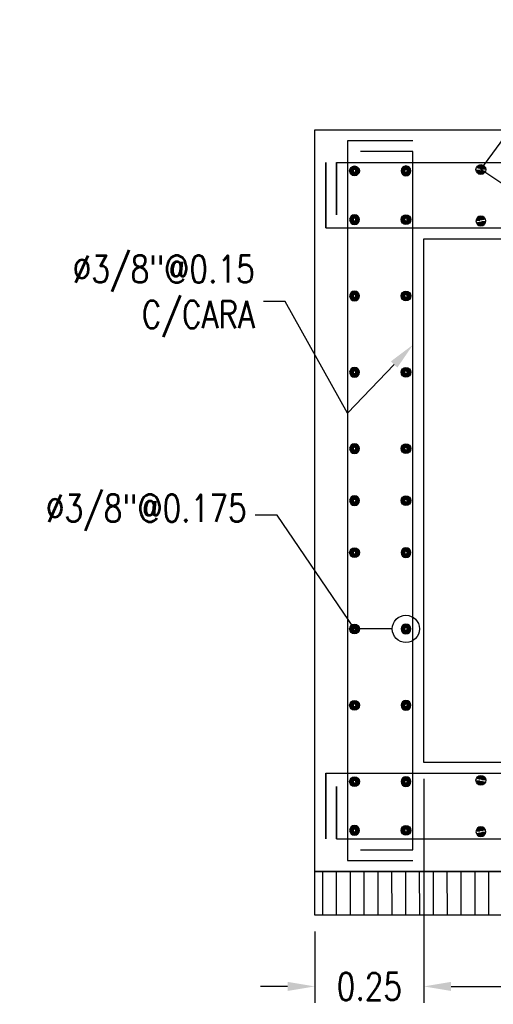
# Model space of a CAD drawing. Header units: metres. Extents: x 724738 to 725866, y 9150075 to 9151285.
# Tile 1 of 16: x 725820.42 to 725821.5, y 9150088.56 to 9150090.81. Entities that reach past the tile are written whole.
import ezdxf
from ezdxf import colors
from ezdxf.entities.mleader import LeaderData, LeaderLine
from ezdxf.math import Vec2, Vec3

# ---------------------------------------------------------------- set-up
doc = ezdxf.new("R2010")
doc.units = ezdxf.units.M
for name, color, linetype in [('02v', 2, 'Continuous'), ('Acero', 7, 'Continuous'), ('AIR.A3-T-ESTRUCT 02', 2, 'Continuous'), ('Layer1 (.05)', 8, 'Continuous'), ('Layer5 (.15)', 4, 'Continuous')]:
    doc.layers.add(name, color=color, linetype=linetype)
doc.styles.add('AIR-Simplex.(0.80)', font='simplex.shx', dxfattribs={"width": 0.8})
doc.dimstyles.new('AIR-50 (A3)_HORIZ', dxfattribs={"dimscale": 0.05, "dimtxt": 1.25, "dimasz": 1.25, "dimexe": 0.75, "dimexo": 0.75, "dimgap": 0.75, "dimtad": 0, "dimtih": 1, "dimtoh": 1, "dimzin": 1, "dimdsep": 46, "dimtxsty": 'AIR-Simplex.(0.80)', "dimcen": 0.75, "dimdle": 1.5, "dimclrd": 1, "dimclre": 1, "dimclrt": 7, "dimadec": 0, "dimazin": 0, "dimtfac": 1, "dimtofl": 0, "dimtmove": 2, "dimatfit": 3, "dimfxl": 1.5, "dimtolj": 1, "dimtzin": 1, "dimarcsym": 0})

# ---------------------------------------------------------------- blocks, each defined once
blk = doc.blocks.new('acero_arm')
at = {"layer": 'Acero', "color": 2, "const_width": 0.0094}
blk.add_lwpolyline([(0, 0.0066, -1), (0, -0.0066, -1)], format="xyb", close=True, dxfattribs=at)
at = {"layer": 'Acero', "color": 7}
blk.add_circle((0, 0), 0.0112, dxfattribs=at)
blk = doc.blocks.new('*U132')
at = {"layer": 'Acero', "color": 7}
blk.add_blockref('acero_arm', (0, 0), dxfattribs=at)
blk = doc.blocks.new('*U133')
at = {"layer": '02v', "color": 0, "linetype": 'ByBlock', "lineweight": -2, "transparency": 16777216}
blk.add_blockref('*U132', (0, 0), dxfattribs=at)
blk = doc.blocks.new('*U248')
at = {"layer": 'Acero', "color": 7}
blk.add_blockref('acero_arm', (0, 0), dxfattribs=at)
blk = doc.blocks.new('*U249')
at = {"layer": '02v', "color": 0, "linetype": 'ByBlock', "lineweight": -2, "transparency": 16777216}
blk.add_blockref('*U248', (0, 0), dxfattribs=at)
blk = doc.blocks.new('*U252')
at = {"layer": 'Acero', "color": 7}
blk.add_blockref('acero_arm', (0, 0), dxfattribs=at)
blk = doc.blocks.new('*U253')
at = {"layer": '02v', "color": 0, "linetype": 'ByBlock', "lineweight": -2, "transparency": 16777216}
blk.add_blockref('*U252', (0, 0), dxfattribs=at)
blk = doc.blocks.new('*U250')
at = {"layer": 'Acero', "color": 7}
blk.add_blockref('acero_arm', (0, 0), dxfattribs=at)
blk = doc.blocks.new('*U251')
at = {"layer": '02v', "color": 0, "linetype": 'ByBlock', "lineweight": -2, "transparency": 16777216}
blk.add_blockref('*U250', (0, 0), dxfattribs=at)
blk = doc.blocks.new('*U130')
at = {"layer": 'Acero', "color": 7}
blk.add_blockref('acero_arm', (0, 0), dxfattribs=at)
blk = doc.blocks.new('*U131')
at = {"layer": '02v', "color": 0, "linetype": 'ByBlock', "lineweight": -2, "transparency": 16777216}
blk.add_blockref('*U130', (0, 0), dxfattribs=at)
blk = doc.blocks.new('*U254')
at = {"layer": 'Acero', "color": 7}
blk.add_blockref('acero_arm', (0, 0), dxfattribs=at)
blk = doc.blocks.new('*U255')
at = {"layer": '02v', "color": 0, "linetype": 'ByBlock', "lineweight": -2, "transparency": 16777216}
blk.add_blockref('*U254', (0, 0), dxfattribs=at)
blk = doc.blocks.new('*U246')
at = {"layer": 'Acero', "color": 7}
blk.add_blockref('acero_arm', (0, 0), dxfattribs=at)
blk = doc.blocks.new('*U247')
at = {"layer": '02v', "color": 0, "linetype": 'ByBlock', "lineweight": -2, "transparency": 16777216}
blk.add_blockref('*U246', (0, 0), dxfattribs=at)
blk = doc.blocks.new('*U244')
at = {"layer": 'Acero', "color": 7}
blk.add_blockref('acero_arm', (0, 0), dxfattribs=at)
blk = doc.blocks.new('*U245')
at = {"layer": '02v', "color": 0, "linetype": 'ByBlock', "lineweight": -2, "transparency": 16777216}
blk.add_blockref('*U244', (0, 0), dxfattribs=at)
blk = doc.blocks.new('*U188')
at = {"layer": 'Acero', "color": 7}
blk.add_blockref('acero_arm', (0, 0), dxfattribs=at)
blk = doc.blocks.new('*U189')
at = {"layer": '02v', "color": 0, "linetype": 'ByBlock', "lineweight": -2, "transparency": 16777216}
blk.add_blockref('*U188', (0, 0), dxfattribs=at)
blk = doc.blocks.new('*U176')
at = {"layer": 'Acero', "color": 7}
blk.add_blockref('acero_arm', (0, 0), dxfattribs=at)
blk = doc.blocks.new('*U177')
at = {"layer": '02v', "color": 0, "linetype": 'ByBlock', "lineweight": -2, "transparency": 16777216}
blk.add_blockref('*U176', (0, 0), dxfattribs=at)
blk = doc.blocks.new('*U196')
at = {"layer": 'Acero', "color": 7}
blk.add_blockref('acero_arm', (0, 0), dxfattribs=at)
blk = doc.blocks.new('*U197')
at = {"layer": '02v', "color": 0, "linetype": 'ByBlock', "lineweight": -2, "transparency": 16777216}
blk.add_blockref('*U196', (0, 0), dxfattribs=at)
blk = doc.blocks.new('*U194')
at = {"layer": 'Acero', "color": 7}
blk.add_blockref('acero_arm', (0, 0), dxfattribs=at)
blk = doc.blocks.new('*U195')
at = {"layer": '02v', "color": 0, "linetype": 'ByBlock', "lineweight": -2, "transparency": 16777216}
blk.add_blockref('*U194', (0, 0), dxfattribs=at)
blk = doc.blocks.new('*U106')
at = {"layer": 'Acero', "color": 7}
blk.add_blockref('acero_arm', (0, 0), dxfattribs=at)
blk = doc.blocks.new('*U107')
at = {"layer": '02v', "color": 0, "linetype": 'ByBlock', "lineweight": -2, "transparency": 16777216}
blk.add_blockref('*U106', (0, 0), dxfattribs=at)
blk = doc.blocks.new('*U104')
at = {"layer": 'Acero', "color": 7}
blk.add_blockref('acero_arm', (0, 0), dxfattribs=at)
blk = doc.blocks.new('*U105')
at = {"layer": '02v', "color": 0, "linetype": 'ByBlock', "lineweight": -2, "transparency": 16777216}
blk.add_blockref('*U104', (0, 0), dxfattribs=at)
blk = doc.blocks.new('*U180')
at = {"layer": 'Acero', "color": 7}
blk.add_blockref('acero_arm', (0, 0), dxfattribs=at)
blk = doc.blocks.new('*U181')
at = {"layer": '02v', "color": 0, "linetype": 'ByBlock', "lineweight": -2, "transparency": 16777216}
blk.add_blockref('*U180', (0, 0), dxfattribs=at)
blk = doc.blocks.new('*U178')
at = {"layer": 'Acero', "color": 7}
blk.add_blockref('acero_arm', (0, 0), dxfattribs=at)
blk = doc.blocks.new('*U179')
at = {"layer": '02v', "color": 0, "linetype": 'ByBlock', "lineweight": -2, "transparency": 16777216}
blk.add_blockref('*U178', (0, 0), dxfattribs=at)
blk = doc.blocks.new('*U184')
at = {"layer": 'Acero', "color": 7}
blk.add_blockref('acero_arm', (0, 0), dxfattribs=at)
blk = doc.blocks.new('*U185')
at = {"layer": '02v', "color": 0, "linetype": 'ByBlock', "lineweight": -2, "transparency": 16777216}
blk.add_blockref('*U184', (0, 0), dxfattribs=at)
blk = doc.blocks.new('*U182')
at = {"layer": 'Acero', "color": 7}
blk.add_blockref('acero_arm', (0, 0), dxfattribs=at)
blk = doc.blocks.new('*U183')
at = {"layer": '02v', "color": 0, "linetype": 'ByBlock', "lineweight": -2, "transparency": 16777216}
blk.add_blockref('*U182', (0, 0), dxfattribs=at)
blk = doc.blocks.new('*U170')
at = {"layer": 'Acero', "color": 7}
blk.add_blockref('acero_arm', (0, 0), dxfattribs=at)
blk = doc.blocks.new('*U171')
at = {"layer": '02v', "color": 0, "linetype": 'ByBlock', "lineweight": -2, "transparency": 16777216}
blk.add_blockref('*U170', (0, 0), dxfattribs=at)
blk = doc.blocks.new('*U186')
at = {"layer": 'Acero', "color": 7}
blk.add_blockref('acero_arm', (0, 0), dxfattribs=at)
blk = doc.blocks.new('*U187')
at = {"layer": '02v', "color": 0, "linetype": 'ByBlock', "lineweight": -2, "transparency": 16777216}
blk.add_blockref('*U186', (0, 0), dxfattribs=at)
blk = doc.blocks.new('*U174')
at = {"layer": 'Acero', "color": 7}
blk.add_blockref('acero_arm', (0, 0), dxfattribs=at)
blk = doc.blocks.new('*U175')
at = {"layer": '02v', "color": 0, "linetype": 'ByBlock', "lineweight": -2, "transparency": 16777216}
blk.add_blockref('*U174', (0, 0), dxfattribs=at)
blk = doc.blocks.new('*U172')
at = {"layer": 'Acero', "color": 7}
blk.add_blockref('acero_arm', (0, 0), dxfattribs=at)
blk = doc.blocks.new('*U173')
at = {"layer": '02v', "color": 0, "linetype": 'ByBlock', "lineweight": -2, "transparency": 16777216}
blk.add_blockref('*U172', (0, 0), dxfattribs=at)
blk = doc.blocks.new('*U118')
at = {"layer": 'Acero', "color": 7}
blk.add_blockref('acero_arm', (0, 0), dxfattribs=at)
blk = doc.blocks.new('*U119')
at = {"layer": '02v', "color": 0, "linetype": 'ByBlock', "lineweight": -2, "transparency": 16777216}
blk.add_blockref('*U118', (0, 0), dxfattribs=at)
blk = doc.blocks.new('*U151')
at = {"layer": 'Acero', "color": 7}
blk.add_blockref('acero_arm', (0, 0), dxfattribs=at)
blk = doc.blocks.new('*U152')
at = {"layer": '02v', "color": 0, "linetype": 'ByBlock', "lineweight": -2, "transparency": 16777216}
blk.add_blockref('*U151', (0, 0), dxfattribs=at)
blk = doc.blocks.new('*U125')
at = {"layer": 'Acero', "color": 7}
blk.add_blockref('acero_arm', (0, 0), dxfattribs=at)
blk = doc.blocks.new('*U126')
at = {"layer": '02v', "color": 0, "linetype": 'ByBlock', "lineweight": -2, "transparency": 16777216}
blk.add_blockref('*U125', (0, 0), dxfattribs=at)
blk = doc.blocks.new('*U141')
at = {"layer": 'Acero', "color": 7}
blk.add_blockref('acero_arm', (0, 0), dxfattribs=at)
blk = doc.blocks.new('*U142')
at = {"layer": '02v', "color": 0, "linetype": 'ByBlock', "lineweight": -2, "transparency": 16777216}
blk.add_blockref('*U141', (0, 0), dxfattribs=at)
blk = doc.blocks.new('*D261')
at = {"layer": 'Defpoints', "color": 0, "ltscale": 0.1, "transparency": 16777216}
for p in [(725821.3448, 9150089.1115), (725821.0948, 9150088.7615), (725821.3448, 9150088.5981)]:
    blk.add_point(p, dxfattribs=at)
at = {"layer": 'Layer1 (.05)', "color": 1, "lineweight": -2, "ltscale": 0.1, "transparency": 16777216}
for p, q in [((725821.3448, 9150089.074), (725821.3448, 9150088.5606)), ((725821.0948, 9150088.724), (725821.0948, 9150088.5606)), ((725821.0323, 9150088.5981), (725820.9698, 9150088.5981)), ((725821.4073, 9150088.5981), (725821.4698, 9150088.5981))]:
    blk.add_line(p, q, dxfattribs=at)
at = {"layer": 'Layer1 (.05)', "color": 1, "ltscale": 0.1, "transparency": 16777216}
for points in [[(725821.0323, 9150088.6085), (725821.0323, 9150088.5877), (725821.0948, 9150088.5981)], [(725821.4073, 9150088.6085), (725821.4073, 9150088.5877), (725821.3448, 9150088.5981)]]:
    blk.add_solid(points, dxfattribs=at)
at = {"layer": 'Layer1 (.05)', "color": 7, "ltscale": 0.1, "transparency": 16777216, "insert": (725821.2198, 9150088.5981), "char_height": 0.0625, "attachment_point": 5, "style": 'AIR-Simplex.(0.80)'}
blk.add_mtext('\\A1;0.25', dxfattribs=at)
blk = doc.blocks.new('*D262')
at = {"layer": 'Defpoints', "color": 0, "ltscale": 0.1, "transparency": 16777216}
for p in [(725821.3448, 9150089.1115), (725822.5448, 9150089.1115), (725822.5448, 9150088.5981)]:
    blk.add_point(p, dxfattribs=at)
at = {"layer": 'Layer1 (.05)', "color": 1, "lineweight": -2, "ltscale": 0.1, "transparency": 16777216}
for p, q in [((725821.3448, 9150089.074), (725821.3448, 9150088.5606)), ((725822.5448, 9150089.074), (725822.5448, 9150088.5606)), ((725821.4073, 9150088.5981), (725821.8358, 9150088.5981)), ((725822.4823, 9150088.5981), (725822.0537, 9150088.5981))]:
    blk.add_line(p, q, dxfattribs=at)
at = {"layer": 'Layer1 (.05)', "color": 1, "ltscale": 0.1, "transparency": 16777216}
for points in [[(725821.4073, 9150088.6085), (725821.4073, 9150088.5877), (725821.3448, 9150088.5981)], [(725822.4823, 9150088.6085), (725822.4823, 9150088.5877), (725822.5448, 9150088.5981)]]:
    blk.add_solid(points, dxfattribs=at)
at = {"layer": 'Layer1 (.05)', "color": 7, "ltscale": 0.1, "transparency": 16777216, "insert": (725821.9448, 9150088.5981), "char_height": 0.0625, "attachment_point": 5, "style": 'AIR-Simplex.(0.80)'}
blk.add_mtext('\\A1;1.20', dxfattribs=at)
blk = doc.blocks.new('_DotBlank')
at = {"color": 0, "linetype": 'ByBlock', "lineweight": -2}
blk.add_line((-0.5, 0), (-1, 0), dxfattribs=at)
blk.add_circle((0, 0), 0.5, dxfattribs=at)

msp = doc.modelspace()

# ---------------------------------------------------------------- hatches: boundary and pattern name
at = {"layer": 'Layer1 (.05)'}
h = msp.add_hatch(dxfattribs=at)
h.set_pattern_fill('ANSI31', color=256, scale=0.01, angle=45)
h.set_pattern_definition([(90, (-23776.82893, 73023.8353), (-0.03175, 0), [])])
h.paths.add_polyline_path([(725821.0948, 9150088.8615), (725822.7948, 9150088.8615), (725822.7948, 9150088.7615), (725821.0948, 9150088.7615)])

# ---------------------------------------------------------------- linework, layer by layer
at = {"layer": 'AIR.A3-T-ESTRUCT 02', "ltscale": 0.1}
for points in [[(725821.0948, 9150090.5615), (725822.7948, 9150090.5615), (725822.7948, 9150088.8615), (725821.0948, 9150088.8615)], [(725821.3448, 9150090.3115), (725822.5448, 9150090.3115), (725822.5448, 9150089.1115), (725821.3448, 9150089.1115)]]:
    msp.add_lwpolyline(points, close=True, dxfattribs=at)
at = {"layer": 'Layer1 (.05)'}
msp.add_lwpolyline([(725821.0948, 9150088.8615), (725822.7948, 9150088.8615), (725822.7948, 9150088.7615), (725821.0948, 9150088.7615)], close=True, dxfattribs=at)
at = {"layer": 'Layer5 (.15)', "color": 90, "linetype": 'Continuous'}
for p, q in [((725821.1698, 9150090.5365), (725821.1698, 9150088.8865)), ((725821.3198, 9150090.5365), (725821.1698, 9150090.5365)), ((725821.3198, 9150090.5115), (725821.1998, 9150090.5115)), ((725821.3198, 9150088.9115), (725821.3198, 9150090.5115)), ((725821.1198, 9150090.4865), (725821.1198, 9150090.3365)), ((725821.1198, 9150090.3365), (725821.1198, 9150090.4865)), ((725821.1448, 9150090.3665), (725821.1448, 9150090.4865)), ((725821.1448, 9150090.4865), (725822.7448, 9150090.4865)), ((725821.1448, 9150090.4865), (725821.1448, 9150090.3665)), ((725821.1198, 9150090.3365), (725822.7698, 9150090.3365)), ((725821.1198, 9150088.9365), (725821.1198, 9150089.0865)), ((725821.1198, 9150089.0865), (725822.7698, 9150089.0865)), ((725821.1198, 9150089.0865), (725821.1198, 9150088.9365)), ((725821.1448, 9150089.0565), (725821.1448, 9150088.9365)), ((725821.1448, 9150088.9365), (725821.1448, 9150089.0565)), ((725821.1448, 9150088.9365), (725822.7448, 9150088.9365)), ((725821.1998, 9150088.9115), (725821.3198, 9150088.9115)), ((725821.1698, 9150088.8865), (725821.3198, 9150088.8865))]:
    msp.add_line(p, q, dxfattribs=at)

# ---------------------------------------------------------------- block references
at = {"layer": '02v'}
for name, p in [('*U131', (725821.1858, 9150090.4674)), ('*U171', (725821.1858, 9150089.5924)), ('*U185', (725821.1858, 9150089.4174)), ('*U181', (725821.1858, 9150089.2424)), ('*U253', (725821.1858, 9150089.0674))]:
    msp.add_blockref(name, p, dxfattribs=at)
at = {"layer": '02v', "xscale": -1}
for name, p in [('*U255', (725821.3037, 9150090.4674)), ('*U187', (725821.3037, 9150089.5924)), ('*U183', (725821.3037, 9150089.4174)), ('*U179', (725821.3037, 9150089.2424)), ('*U251', (725821.3037, 9150089.0674))]:
    msp.add_blockref(name, p, dxfattribs=at)
at = {"layer": '02v'}
for name, p, rotation in [('*U119', (725821.4756, 9150090.4705), 270), ('*U245', (725821.3037, 9150090.3557), 180), ('*U177', (725821.3037, 9150090.1807), 180), ('*U195', (725821.3037, 9150090.0057), 180), ('*U105', (725821.3037, 9150089.8307), 180), ('*U173', (725821.3037, 9150089.7115), 180), ('*U142', (725821.4756, 9150089.0705), 270), ('*U249', (725821.3037, 9150088.9557), 180)]:
    msp.add_blockref(name, p, dxfattribs=dict(at, rotation=rotation))
at = {"layer": '02v', "xscale": -1}
for name, p, rotation in [('*U247', (725821.1858, 9150090.3557), 180), ('*U152', (725821.4756, 9150090.3526), 270), ('*U189', (725821.1858, 9150090.1807), 180), ('*U197', (725821.1858, 9150090.0057), 180), ('*U107', (725821.1858, 9150089.8307), 180), ('*U175', (725821.1858, 9150089.7115), 180), ('*U133', (725821.1858, 9150088.9557), 180), ('*U126', (725821.4756, 9150088.9526), 270)]:
    msp.add_blockref(name, p, dxfattribs=dict(at, rotation=rotation))

# ---------------------------------------------------------------- dimensions: what is measured, and where the dimension line sits
at = {"layer": 'Layer1 (.05)', "color": 150, "ltscale": 0.1}
for base, p1, p2, picture, middle in [((725821.3448, 9150088.5981), (725821.0948, 9150088.7615), (725821.3448, 9150089.1115), '*D261', (725821.2198, 9150088.5981)), ((725822.5448, 9150088.5981), (725821.3448, 9150089.1115), (725822.5448, 9150089.1115), '*D262', (725821.9448, 9150088.5981))]:
    dim = msp.add_linear_dim(base=base, p1=p1, p2=p2, dimstyle='AIR-50 (A3)_HORIZ', dxfattribs=at)
    dim.commit()
    dim.dimension.update_dxf_attribs({"geometry": picture, "text_midpoint": middle})

# ---------------------------------------------------------------- leaders
ml = msp.add_multileader_mtext('Standard')
ml.set_content('{\\C0;%%C3/8"@0.175}', color=256, style='AIR-Simplex.(0.80)')
ml.set_leader_properties(color=1, linetype='ByLayer', lineweight=-1)
ml.set_arrow_properties(name='DOTBLANK')
ml.build(insert=Vec2(0, 0))
ml.multileader.update_dxf_attribs({"text_left_attachment_type": 2, "text_right_attachment_type": 2, "dogleg_length": 0.05, "arrow_head_size": 0.0625})
ctx = ml.context
ctx.base_point, ctx.char_height, ctx.arrow_head_size, ctx.landing_gap_size, ctx.plane_origin = Vec3(725821.7386, 9150090.7611), 0.0625, 0.0625, 0.02, Vec3(725821.1777, 9150095.2823)
ctx.left_attachment, ctx.right_attachment = 2, 2
notes = []
notes.append((ctx, [(0, (1, 1, 0), (725821.6886, 9150090.7611), (1, 0), 0.05, [(0, [(725821.6506, 9150090.3526), (725821.4756, 9150090.4705)], 0, [])])]))
ctx.mtext.insert, ctx.mtext.width, ctx.mtext.flow_direction = Vec3(725821.7586, 9150090.8087), 0.476815, 5
ml = msp.add_multileader_mtext('Standard')
ml.set_content('{\\C0;%%C3/8"@0.15\\PC/CARA}', color=256, style='AIR-Simplex.(0.80)')
ml.set_leader_properties(color=1, linetype='ByLayer', lineweight=-1)
ml.build(insert=Vec2(0, 0))
ml.multileader.update_dxf_attribs({"text_left_attachment_type": 2, "text_right_attachment_type": 2, "dogleg_length": 0.05, "arrow_head_size": 0.0625})
ctx = ml.context
ctx.base_point, ctx.char_height, ctx.arrow_head_size, ctx.landing_gap_size, ctx.plane_origin = Vec3(725820.5084, 9150090.168), 0.0625, 0.0625, 0.02, Vec3(725820.0675, 9150094.4513)
ctx.left_attachment, ctx.right_attachment, ctx.text_align_type = 2, 2, 2
notes.append((ctx, [(1, (1, 1, 0), (725821.0269, 9150090.168), (-1, 0), 0.05, [(1, [(725821.3198, 9150090.0687), (725821.1698, 9150089.9122)], 0, [])])]))
ctx.mtext.insert, ctx.mtext.width, ctx.mtext.alignment, ctx.mtext.flow_direction = Vec3(725820.9569, 9150090.2737), 0.429196, 3, 5
ml = msp.add_multileader_mtext('Standard')
ml.set_content('{\\C0;%%C3/8"@0.175}', color=256, style='AIR-Simplex.(0.80)')
ml.set_leader_properties(color=1, linetype='ByLayer', lineweight=-1)
ml.set_arrow_properties(name='DOTBLANK')
ml.build(insert=Vec2(0, 0))
ml.multileader.update_dxf_attribs({"text_left_attachment_type": 2, "text_right_attachment_type": 2, "dogleg_length": 0.05, "arrow_head_size": 0.0625})
ctx = ml.context
ctx.base_point, ctx.char_height, ctx.arrow_head_size, ctx.landing_gap_size, ctx.plane_origin = Vec3(725820.442, 9150089.6779), 0.0625, 0.0625, 0.02, Vec3(725819.8819, 9150093.9728)
ctx.left_attachment, ctx.right_attachment, ctx.text_align_type = 2, 2, 2
notes.append((ctx, [(1, (1, 1, 0), (725821.0082, 9150089.6779), (-1, 0), 0.05, [(1, [(725821.3037, 9150089.4174), (725821.1858, 9150089.4174)], 0, [])])]))
ctx.mtext.insert, ctx.mtext.width, ctx.mtext.alignment, ctx.mtext.flow_direction = Vec3(725820.9382, 9150089.7255), 0.476815, 3, 5
for ctx, leaders in notes:
    for number, flags, end, landing, length, lines in leaders:
        leader = LeaderData()
        leader.index, (leader.has_last_leader_line, leader.has_dogleg_vector, leader.attachment_direction) = number, flags
        leader.last_leader_point, leader.dogleg_vector, leader.dogleg_length = Vec3(end), Vec3(landing), length
        for number, points, colour, breaks in lines:
            line = LeaderLine()
            line.index, line.vertices, line.color, line.breaks = number, Vec3.list(points), colors.encode_raw_color(colour), breaks
            leader.lines.append(line)
        ctx.leaders.append(leader)

doc.saveas('drawing.dxf')
